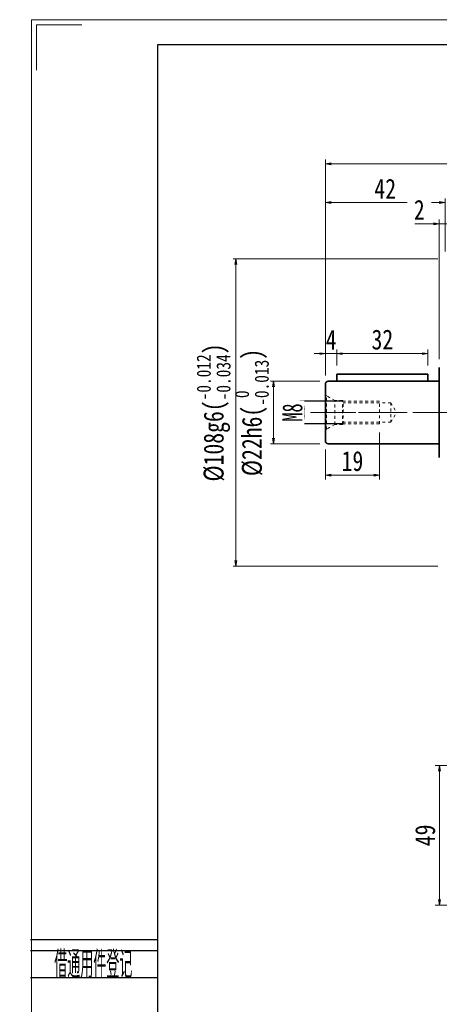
# Model space of a CAD drawing. Header units: millimetres. Extents: x 7 to 755, y 37 to 563.
# Tile 2 of 8: x 7 to 154, y 218 to 563. Entities that reach past the tile are written whole.
import ezdxf
from ezdxf.enums import TextEntityAlignment as Align

# ---------------------------------------------------------------- set-up
doc = ezdxf.new("R2010")
doc.units = ezdxf.units.MM
doc.linetypes.add('点画线', pattern=[18, 12, -2, 2, -2])
doc.linetypes.add('虚线', pattern=[2, 1, -1])
doc.layers.add('2细线层', color=4, linetype='Continuous')
doc.layers.add('6文字层', color=3, linetype='Continuous')
for name, color, linetype, lineweight in [('中心线层', 1, '点画线', 18), ('图框_外框线', 7, 'Continuous', 18), ('尺寸线层', 3, 'Continuous', 18), ('粗实线层', 7, 'Continuous', 35)]:
    doc.layers.add(name, color=color, linetype=linetype, lineweight=lineweight)
doc.styles.add('PC_TEXTSTYLE', font='ISOCP.SHX', dxfattribs={"width": 0.707, "bigfont": 'GBCBIG.SHX'})
doc.styles.add('宋体', font='SimSun.ttf', dxfattribs={"width": 0.8})
doc.styles.add('标准', font='txt', dxfattribs={"width": 0.667})
doc.dimstyles.new('a4-1-1', dxfattribs={"dimtxt": 3, "dimasz": 3, "dimexe": 1.5, "dimexo": 0, "dimgap": 0.5, "dimtad": 1, "dimdec": 3, "dimdsep": 46, "dimtxsty": '标准', "dimblk": '_CAXARROW', "dimcen": 0, "dimdle": 6, "dimazin": 2, "dimtfac": 0.707107, "dimtdec": 3, "dimtix": 1, "dimtmove": 2, "dimatfit": 3, "dimfxl": 0, "dimfrac": 2, "dimtolj": 1, "dimarcsym": 0})
doc.dimstyles.new('A水平标注$0', dxfattribs={"dimtxt": 3.5, "dimasz": 2, "dimexe": 1.5, "dimexo": 3, "dimgap": 1.1, "dimtad": 1, "dimtoh": 1, "dimdec": 4, "dimdsep": 46, "dimtxsty": '宋体', "dimblk": 'OPEN', "dimcen": 3, "dimclrd": 3, "dimclre": 3, "dimclrt": 6, "dimadec": 0, "dimazin": 0, "dimtm": 1e-09, "dimtfac": 1, "dimtdec": 4, "dimtix": 1, "dimtmove": 0, "dimatfit": 3, "dimldrblk": 'OPEN', "dimfxl": 0, "dimlwd": 13, "dimlwe": 13, "dimarcsym": 0})
doc.dimstyles.new('D直径标注φ25', dxfattribs={"dimtxt": 3.5, "dimasz": 2, "dimexe": 1, "dimexo": 3, "dimtad": 1, "dimtoh": 1, "dimdec": 1, "dimdsep": 46, "dimtxsty": '宋体', "dimblk": 'OPEN', "dimcen": 3, "dimclrd": 3, "dimclre": 3, "dimclrt": 130, "dimadec": 0, "dimazin": 0, "dimtm": 1e-09, "dimtfac": 1, "dimtdec": 1, "dimtmove": 0, "dimatfit": 0, "dimldrblk": 'OPEN', "dimfxl": 0, "dimlwd": 13, "dimlwe": 13, "dimarcsym": 0})

# ---------------------------------------------------------------- blocks, each defined once
blk = doc.blocks.new('m8-11111_2_1')
at = {"layer": '中心线层', "linetype": '点画线', "lineweight": 18}
blk.add_line((27.67, 0), (-2.1, 0), dxfattribs=at)
at = {"layer": '粗实线层', "color": 6, "linetype": '虚线', "lineweight": 18}
for p, q in [((0, -6.6), (0, 6.6)), ((0, 6.6), (0.43, 5.86)), ((3.3, 4.2), (0.43, 5.86)), ((0.43, -5.86), (0.43, 5.86)), ((6, 4.2), (3.3, 4.2)), ((3.3, -4.2), (3.3, 4.2)), ((6.2, 4), (6, 4.2)), ((6, -4.2), (6, 4.2)), ((19, 4), (6.2, 4)), ((6.2, -4), (6.2, 4)), ((19, -4), (19, 4)), ((23, 3.4), (6.2, 3.4)), ((23, 3.4), (24.96, 0)), ((23, 3.4), (23, -3.4)), ((23, -3.4), (24.96, 0)), ((23, -3.4), (6.2, -3.4)), ((0, -6.6), (0.43, -5.86)), ((3.3, -4.2), (0.43, -5.86)), ((6, -4.2), (3.3, -4.2)), ((6.2, -4), (6, -4.2)), ((19, -4), (6.2, -4))]:
    blk.add_line(p, q, dxfattribs=at)
blk = doc.blocks.new('_Open')
at = {"color": 0, "linetype": 'ByBlock', "lineweight": -2}
for p, q in [((-1, 0.17), (0, 0)), ((-1, -0.17), (0, 0)), ((0, 0), (-1, 0))]:
    blk.add_line(p, q, dxfattribs=at)
blk = doc.blocks.new('*D17')
at = {"layer": 'Defpoints', "color": 0, "transparency": 16777216}
for p in [(113.9, 512.67), (113.9, 435.36), (337.9, 435.36)]:
    blk.add_point(p, dxfattribs=at)
at = {"layer": '尺寸线层', "color": 3, "lineweight": 13, "transparency": 16777216}
for p, q in [((113.9, 438.36), (113.9, 514.17)), ((335.9, 512.67), (115.9, 512.67)), ((337.9, 438.36), (337.9, 514.17))]:
    blk.add_line(p, q, dxfattribs=at)
at = {"layer": '尺寸线层', "color": 3, "lineweight": 13, "transparency": 16777216, "xscale": 2, "yscale": 2, "zscale": 2, "rotation": 180}
blk.add_blockref('_Open', (113.9, 512.67), dxfattribs=at)
at = {"layer": '尺寸线层', "color": 3, "lineweight": 13, "transparency": 16777216, "xscale": 2, "yscale": 2, "zscale": 2}
blk.add_blockref('_Open', (337.9, 512.67), dxfattribs=at)
at = {"layer": '尺寸线层', "color": 6, "transparency": 16777216, "insert": (225.9, 517.55), "char_height": 7, "attachment_point": 5, "style": '宋体', "bg_fill": 3, "box_fill_scale": 1.1, "bg_fill_color": 257, "bg_fill_transparency": 0}
blk.add_mtext('224', dxfattribs=at)
blk = doc.blocks.new('_CAXARROW')
blk.add_hatch(color=0).paths.add_polyline_path([(0, 0), (-1, 0.125), (-1, -0.125)], flags=0)
blk = doc.blocks.new('*D18')
at = {"layer": 'Defpoints', "color": 0, "transparency": 16777216}
for p in [(120.1, 429.36), (120.1, 421.36)]:
    blk.add_point(p, dxfattribs=at)
at = {"layer": '尺寸线层', "color": 0, "lineweight": -2, "transparency": 16777216}
for p, q in [((120.1, 429.36), (104.86, 429.36)), ((106.36, 426.36), (106.36, 424.36)), ((120.1, 421.36), (104.86, 421.36))]:
    blk.add_line(p, q, dxfattribs=at)
at = {"layer": '尺寸线层', "color": 0, "lineweight": -2, "transparency": 16777216, "xscale": 3, "yscale": 3, "zscale": 3}
for p, rotation in [((106.36, 429.36), 90), ((106.36, 421.36), 270)]:
    blk.add_blockref('_CAXARROW', p, dxfattribs=dict(at, rotation=rotation))
at = {"layer": '尺寸线层', "color": 0, "transparency": 16777216, "insert": (102.36, 425.36), "char_height": 7, "attachment_point": 5, "rotation": 90, "style": '标准', "bg_fill": 3, "box_fill_scale": 1.1, "bg_fill_color": 257, "bg_fill_transparency": 0}
blk.add_mtext('\\A1;M8', dxfattribs=at)
at = {"layer": 'Defpoints', "color": 0, "transparency": 16777216}
blk.add_point((106.36, 421.36), dxfattribs=at)
blk = doc.blocks.new('*D19')
at = {"layer": 'Defpoints', "color": 0, "transparency": 16777216}
for p in [(114.9, 436.36), (114.9, 414.36)]:
    blk.add_point(p, dxfattribs=at)
at = {"layer": '尺寸线层', "color": 3, "lineweight": 13, "transparency": 16777216}
for p, q in [((111.9, 436.36), (94.66, 436.36)), ((95.66, 434.36), (95.66, 416.36)), ((111.9, 414.36), (94.66, 414.36))]:
    blk.add_line(p, q, dxfattribs=at)
at = {"layer": '尺寸线层', "color": 3, "lineweight": 13, "transparency": 16777216, "xscale": 2, "yscale": 2, "zscale": 2}
for p, rotation in [((95.66, 436.36), 90), ((95.66, 414.36), 270)]:
    blk.add_blockref('_Open', p, dxfattribs=dict(at, rotation=rotation))
at = {"layer": '尺寸线层', "color": 130, "transparency": 16777216, "insert": (88.06, 425.36), "char_height": 7, "attachment_point": 5, "rotation": 90, "style": '宋体', "bg_fill": 3, "box_fill_scale": 1.1, "bg_fill_color": 257, "bg_fill_transparency": 0}
blk.add_mtext('{\\A1;\\A1;%%C22h6({\\H0.707107x;\\S 0^ -0.013;})}', dxfattribs=at)
at = {"layer": 'Defpoints', "color": 0, "transparency": 16777216}
blk.add_point((95.66, 414.36), dxfattribs=at)
blk = doc.blocks.new('*D20')
at = {"layer": 'Defpoints', "color": 0, "transparency": 16777216}
for p in [(156.4, 479.36), (82.46, 371.36), (156.4, 371.36)]:
    blk.add_point(p, dxfattribs=at)
at = {"layer": '尺寸线层', "color": 3, "lineweight": 13, "transparency": 16777216}
for p, q in [((153.4, 479.36), (81.46, 479.36)), ((82.46, 477.36), (82.46, 373.36)), ((153.4, 371.36), (81.46, 371.36))]:
    blk.add_line(p, q, dxfattribs=at)
at = {"layer": '尺寸线层', "color": 3, "lineweight": 13, "transparency": 16777216, "xscale": 2, "yscale": 2, "zscale": 2}
for p, rotation in [((82.46, 479.36), 90), ((82.46, 371.36), 270)]:
    blk.add_blockref('_Open', p, dxfattribs=dict(at, rotation=rotation))
at = {"layer": '尺寸线层', "color": 130, "transparency": 16777216, "insert": (74.63, 425.36), "char_height": 7, "attachment_point": 5, "rotation": 90, "style": '宋体', "bg_fill": 3, "box_fill_scale": 1.1, "bg_fill_color": 257, "bg_fill_transparency": 0}
blk.add_mtext('{\\A1;\\A1;%%C108g6({\\H0.707107x;\\S-0.012^ -0.034;})}', dxfattribs=at)
blk = doc.blocks.new('*D34')
at = {"layer": 'Defpoints', "color": 0, "transparency": 16777216}
for p in [(117.9, 446.02), (117.9, 438.86), (113.9, 435.36)]:
    blk.add_point(p, dxfattribs=at)
at = {"layer": '尺寸线层', "color": 3, "lineweight": 13, "transparency": 16777216}
for p, q in [((111.9, 446.02), (109.9, 446.02)), ((113.9, 438.36), (113.9, 447.52)), ((113.9, 446.02), (117.9, 446.02)), ((117.9, 441.86), (117.9, 447.52)), ((119.9, 446.02), (121.9, 446.02))]:
    blk.add_line(p, q, dxfattribs=at)
at = {"layer": '尺寸线层', "color": 3, "lineweight": 13, "transparency": 16777216, "xscale": 2, "yscale": 2, "zscale": 2}
blk.add_blockref('_Open', (113.9, 446.02), dxfattribs=at)
at = {"layer": '尺寸线层', "color": 3, "lineweight": 13, "transparency": 16777216, "xscale": 2, "yscale": 2, "zscale": 2, "rotation": 180}
blk.add_blockref('_Open', (117.9, 446.02), dxfattribs=at)
at = {"layer": '尺寸线层', "color": 6, "transparency": 16777216, "insert": (115.9, 450.9), "char_height": 7, "attachment_point": 5, "style": '宋体', "bg_fill": 3, "box_fill_scale": 1.1, "bg_fill_color": 257, "bg_fill_transparency": 0}
blk.add_mtext('4', dxfattribs=at)
blk = doc.blocks.new('*D35')
at = {"layer": 'Defpoints', "color": 0, "transparency": 16777216}
for p in [(149.9, 446.02), (117.9, 438.86), (149.9, 438.86)]:
    blk.add_point(p, dxfattribs=at)
at = {"layer": '尺寸线层', "color": 3, "lineweight": 13, "transparency": 16777216}
for p, q in [((117.9, 441.86), (117.9, 447.52)), ((119.9, 446.02), (147.9, 446.02)), ((149.9, 441.86), (149.9, 447.52))]:
    blk.add_line(p, q, dxfattribs=at)
at = {"layer": '尺寸线层', "color": 3, "lineweight": 13, "transparency": 16777216, "xscale": 2, "yscale": 2, "zscale": 2, "rotation": 180}
blk.add_blockref('_Open', (117.9, 446.02), dxfattribs=at)
at = {"layer": '尺寸线层', "color": 3, "lineweight": 13, "transparency": 16777216, "xscale": 2, "yscale": 2, "zscale": 2}
blk.add_blockref('_Open', (149.9, 446.02), dxfattribs=at)
at = {"layer": '尺寸线层', "color": 6, "transparency": 16777216, "insert": (133.9, 450.94), "char_height": 7, "attachment_point": 5, "style": '宋体', "bg_fill": 3, "box_fill_scale": 1.1, "bg_fill_color": 257, "bg_fill_transparency": 0}
blk.add_mtext('32', dxfattribs=at)
blk = doc.blocks.new('*D36')
at = {"layer": 'Defpoints', "color": 0, "transparency": 16777216}
for p in [(132.9, 421.36), (113.9, 415.36), (132.9, 403.36)]:
    blk.add_point(p, dxfattribs=at)
at = {"layer": '尺寸线层', "color": 3, "lineweight": 13, "transparency": 16777216}
for p, q in [((132.9, 418.36), (132.9, 401.86)), ((113.9, 412.36), (113.9, 401.86)), ((115.9, 403.36), (130.9, 403.36))]:
    blk.add_line(p, q, dxfattribs=at)
at = {"layer": '尺寸线层', "color": 3, "lineweight": 13, "transparency": 16777216, "xscale": 2, "yscale": 2, "zscale": 2, "rotation": 180}
blk.add_blockref('_Open', (113.9, 403.36), dxfattribs=at)
at = {"layer": '尺寸线层', "color": 3, "lineweight": 13, "transparency": 16777216, "xscale": 2, "yscale": 2, "zscale": 2}
blk.add_blockref('_Open', (132.9, 403.36), dxfattribs=at)
at = {"layer": '尺寸线层', "color": 6, "transparency": 16777216, "insert": (123.4, 408.28), "char_height": 7, "attachment_point": 5, "style": '宋体', "bg_fill": 3, "box_fill_scale": 1.1, "bg_fill_color": 257, "bg_fill_transparency": 0}
blk.add_mtext('19', dxfattribs=at)
blk = doc.blocks.new('*D9')
at = {"layer": 'Defpoints', "color": 0, "transparency": 16777216}
for p in [(155.9, 499.06), (155.9, 478.86), (113.9, 435.36)]:
    blk.add_point(p, dxfattribs=at)
at = {"layer": '尺寸线层', "color": 3, "lineweight": 13, "transparency": 16777216}
for p, q in [((113.9, 438.36), (113.9, 500.56)), ((115.9, 499.06), (153.9, 499.06)), ((155.9, 481.86), (155.9, 500.56))]:
    blk.add_line(p, q, dxfattribs=at)
at = {"layer": '尺寸线层', "color": 3, "lineweight": 13, "transparency": 16777216, "xscale": 2, "yscale": 2, "zscale": 2, "rotation": 180}
blk.add_blockref('_Open', (113.9, 499.06), dxfattribs=at)
at = {"layer": '尺寸线层', "color": 3, "lineweight": 13, "transparency": 16777216, "xscale": 2, "yscale": 2, "zscale": 2}
blk.add_blockref('_Open', (155.9, 499.06), dxfattribs=at)
at = {"layer": '尺寸线层', "color": 6, "transparency": 16777216, "insert": (134.9, 503.94), "char_height": 7, "attachment_point": 5, "style": '宋体', "bg_fill": 3, "box_fill_scale": 1.1, "bg_fill_color": 257, "bg_fill_transparency": 0}
blk.add_mtext('42', dxfattribs=at)
blk = doc.blocks.new('*D10')
at = {"layer": 'Defpoints', "color": 0, "transparency": 16777216}
for p in [(153.9, 491.65), (155.9, 478.86), (153.9, 441.11)]:
    blk.add_point(p, dxfattribs=at)
at = {"layer": '尺寸线层', "color": 3, "lineweight": 13, "transparency": 16777216}
for p, q in [((145.3, 491.65), (149.9, 491.65)), ((149.9, 491.65), (151.9, 491.65)), ((153.9, 444.11), (153.9, 493.15)), ((155.9, 491.65), (153.9, 491.65)), ((155.9, 481.86), (155.9, 493.15)), ((157.9, 491.65), (159.9, 491.65))]:
    blk.add_line(p, q, dxfattribs=at)
at = {"layer": '尺寸线层', "color": 3, "lineweight": 13, "transparency": 16777216, "xscale": 2, "yscale": 2, "zscale": 2}
blk.add_blockref('_Open', (153.9, 491.65), dxfattribs=at)
at = {"layer": '尺寸线层', "color": 3, "lineweight": 13, "transparency": 16777216, "xscale": 2, "yscale": 2, "zscale": 2, "rotation": 180}
blk.add_blockref('_Open', (155.9, 491.65), dxfattribs=at)
at = {"layer": '尺寸线层', "color": 6, "transparency": 16777216, "insert": (146.85, 496.53), "char_height": 7, "attachment_point": 5, "style": '宋体', "bg_fill": 3, "box_fill_scale": 1.1, "bg_fill_color": 257, "bg_fill_transparency": 0}
blk.add_mtext('2', dxfattribs=at)
blk = doc.blocks.new('*D44')
at = {"layer": 'Defpoints', "color": 0, "transparency": 16777216}
for p in [(216.4, 301.36), (153.95, 252.36), (181.3, 252.36)]:
    blk.add_point(p, dxfattribs=at)
at = {"layer": '尺寸线层', "color": 3, "lineweight": 13, "transparency": 16777216}
for p, q in [((213.4, 301.36), (152.45, 301.36)), ((153.95, 299.36), (153.95, 254.36)), ((178.3, 252.36), (152.45, 252.36))]:
    blk.add_line(p, q, dxfattribs=at)
at = {"layer": '尺寸线层', "color": 3, "lineweight": 13, "transparency": 16777216, "xscale": 2, "yscale": 2, "zscale": 2}
for p, rotation in [((153.95, 301.36), 90), ((153.95, 252.36), 270)]:
    blk.add_blockref('_Open', p, dxfattribs=dict(at, rotation=rotation))
at = {"layer": '尺寸线层', "color": 6, "transparency": 16777216, "insert": (148.95, 276.86), "char_height": 7, "attachment_point": 5, "rotation": 90, "style": '宋体', "bg_fill": 3, "box_fill_scale": 1.1, "bg_fill_color": 256, "bg_fill_true_color": 13158600, "bg_fill_transparency": 0}
blk.add_mtext('49', dxfattribs=at)

msp = doc.modelspace()

# ---------------------------------------------------------------- linework, layer by layer
at = {"layer": '2细线层'}
for p, q in [((10.34578, 240.27417), (54.9263, 240.27417)), ((10.34578, 236.46576), (54.9263, 236.46576)), ((10.34578, 226.94473), (54.9263, 226.94473))]:
    msp.add_line(p, q, dxfattribs=at)
at = {"layer": '中心线层'}
msp.add_line((108.62047, 425.36141), (339.99679, 425.36141), dxfattribs=at)
at = {"layer": '图框_外框线', "color": 3}
msp.add_lwpolyline([(10.64168, 37.18825), (754.62324, 37.18825), (754.62324, 563.28949), (10.64168, 563.28949)], close=True, dxfattribs=at)
msp.add_lwpolyline([(12.41307, 545.57564), (12.41307, 561.5181), (28.35553, 561.5181)], dxfattribs=at)
at = {"layer": '图框_外框线', "color": 3, "lineweight": 25}
msp.add_lwpolyline([(54.9263, 46.04517), (745.76631, 46.04517), (745.76631, 554.43256), (54.9263, 554.43256)], close=True, dxfattribs=at)
at = {"layer": '粗实线层'}
for p, q in [((153.89679, 441.11141), (153.89679, 409.61141)), ((153.89679, 436.36141), (114.89679, 436.36141)), ((117.89679, 438.86141), (117.89679, 436.36141)), ((117.89679, 438.86141), (149.89679, 438.86141)), ((149.89679, 438.86141), (149.89679, 436.36141)), ((113.89679, 435.36141), (113.89679, 415.36141)), ((153.89679, 414.36141), (114.89679, 414.36141))]:
    msp.add_line(p, q, dxfattribs=at)
for centre, start, end in [((114.89679, 435.36141), 90, 180), ((114.89679, 415.36141), 180, 270)]:
    msp.add_arc(centre, 1, start, end, dxfattribs=at)

# ---------------------------------------------------------------- block references
msp.add_blockref('m8-11111_2_1', (113.89679, 425.36141), dxfattribs=at)

# ---------------------------------------------------------------- texts
at = {"layer": '6文字层', "color": 3, "style": 'PC_TEXTSTYLE', "width": 0.667}
msp.add_text('借通用件登记', height=9.52103, dxfattribs=at).set_placement((32.39429, 231.95771), align=Align.MIDDLE)

# ---------------------------------------------------------------- next in the draw order: dimensions: what is measured, and where the dimension line sits
at = {"layer": '尺寸线层'}
dim = msp.add_linear_dim(base=(113.89679, 512.66962), p1=(337.89679, 435.36141), p2=(113.89679, 435.36141), dimstyle='A水平标注$0', override={"dimtxt": 7, "dimgap": 1.5, "dimdec": 1, "dimpost": '<>', "dimblk": 'Open', "dimtvp": 0.1, "dimtfill": 1, "dimtfillclr": 256}, dxfattribs=at)
dim.commit()
dim.dimension.update_dxf_attribs({"geometry": '*D17', "text_midpoint": (225.89679, 517.5523)})
for base, p1, p2, angle, dimstyle, override, picture, middle in [((106.35813, 421.36141), (120.09679, 429.36141), (120.09679, 421.36141), 270, 'a4-1-1', {"dimtxt": 7, "dimpost": 'M<>', "dimsah": 1, "dimtfill": 1, "dimtzin": 8}, '*D18', (102.35813, 425.36141)), ((153.94603, 252.36141), (216.39779, 301.36141), (181.29533, 252.36141), 90, 'A水平标注$0', {"dimtxt": 7, "dimgap": 1.5, "dimdec": 1, "dimpost": '<>', "dimblk": 'Open', "dimtvp": 0.1, "dimtfill": 1, "dimtfillclr": 256}, '*D44', (148.94603, 276.86141))]:
    dim = msp.add_linear_dim(base=base, p1=p1, p2=p2, angle=angle, dimstyle=dimstyle, override=override, dxfattribs=at)
    dim.commit()
    dim.dimension.update_dxf_attribs({"geometry": picture, "text_midpoint": middle})

# ---------------------------------------------------------------- next in the draw order: dimensions: what is measured, and where the dimension line sits
dim = msp.add_linear_dim(base=(95.65672, 414.36141), p1=(114.89679, 436.36141), p2=(114.89679, 414.36141), angle=270, text='{\\A1;\\A1;%%C22h6({\\H0.707107x;\\S 0^ -0.013;})}', dimstyle='D直径标注φ25', override={"dimtxt": 7, "dimgap": 1.5, "dimpost": 'φ<>', "dimtp": 0, "dimtm": 0.013, "dimtdec": 3, "dimtzin": 8}, dxfattribs=at)
dim.commit()
dim.dimension.update_dxf_attribs({"geometry": '*D19', "text_midpoint": (95.65672, 425.36141), "dimtype": 160})

# ---------------------------------------------------------------- next in the draw order: dimensions: what is measured, and where the dimension line sits
dim = msp.add_linear_dim(base=(82.45672, 371.36141), p1=(156.39679, 479.36141), p2=(156.39679, 371.36141), angle=270, text='{\\A1;\\A1;%%C108g6({\\H0.707107x;\\S-0.012^ -0.034;})}', dimstyle='D直径标注φ25', override={"dimtxt": 7, "dimgap": 1.5, "dimpost": 'φ<>', "dimtp": -0.012, "dimtm": 0.034, "dimtdec": 3, "dimtzin": 8}, dxfattribs=at)
dim.commit()
dim.dimension.update_dxf_attribs({"geometry": '*D20', "text_midpoint": (74.62782, 425.36141)})

# ---------------------------------------------------------------- next in the draw order: dimensions: what is measured, and where the dimension line sits
for base, p1, p2, picture, middle in [((117.89679, 446.01629), (113.89679, 435.36141), (117.89679, 438.86141), '*D34', (115.89679, 450.89898)), ((132.89679, 403.36141), (113.89679, 415.36141), (132.89679, 421.36141), '*D36', (123.39679, 408.2832))]:
    dim = msp.add_linear_dim(base=base, p1=p1, p2=p2, dimstyle='A水平标注$0', override={"dimtxt": 7, "dimgap": 1.5, "dimdec": 1, "dimpost": '<>', "dimblk": 'Open', "dimtvp": 0.1, "dimtfill": 1, "dimtfillclr": 256}, dxfattribs=at)
    dim.commit()
    dim.dimension.update_dxf_attribs({"geometry": picture, "text_midpoint": middle})

# ---------------------------------------------------------------- next in the draw order: dimensions: what is measured, and where the dimension line sits
dim = msp.add_linear_dim(base=(149.89679, 446.01629), p1=(117.89679, 438.86141), p2=(149.89679, 438.86141), angle=0, dimstyle='A水平标注$0', override={"dimtxt": 7, "dimgap": 1.5, "dimdec": 1, "dimpost": '<>', "dimblk": 'Open', "dimtvp": 0.1, "dimtfill": 1, "dimtfillclr": 256}, dxfattribs=at)
dim.commit()
dim.dimension.update_dxf_attribs({"geometry": '*D35', "text_midpoint": (133.89679, 450.93808)})

# ---------------------------------------------------------------- next in the draw order: dimensions: what is measured, and where the dimension line sits
dim = msp.add_linear_dim(base=(155.89679, 499.06155), p1=(113.89679, 435.36141), p2=(155.89679, 478.86141), dimstyle='A水平标注$0', override={"dimtxt": 7, "dimgap": 1.5, "dimdec": 1, "dimpost": '<>', "dimblk": 'Open', "dimtvp": 0.1, "dimtfill": 1, "dimtfillclr": 256}, dxfattribs=at)
dim.commit()
dim.dimension.update_dxf_attribs({"geometry": '*D9', "text_midpoint": (134.89679, 503.94423)})

# ---------------------------------------------------------------- next in the draw order: dimensions: what is measured, and where the dimension line sits
dim = msp.add_linear_dim(base=(153.89679, 491.64979), p1=(155.89679, 478.86141), p2=(153.89679, 441.11141), dimstyle='A水平标注$0', override={"dimtxt": 7, "dimgap": 1.5, "dimdec": 1, "dimpost": '<>', "dimblk": 'Open', "dimtvp": 0.1, "dimtfill": 1, "dimtfillclr": 256}, dxfattribs=at)
dim.commit()
dim.dimension.update_dxf_attribs({"geometry": '*D10', "text_midpoint": (146.84819, 491.64979), "dimtype": 160})

doc.saveas('drawing.dxf')
